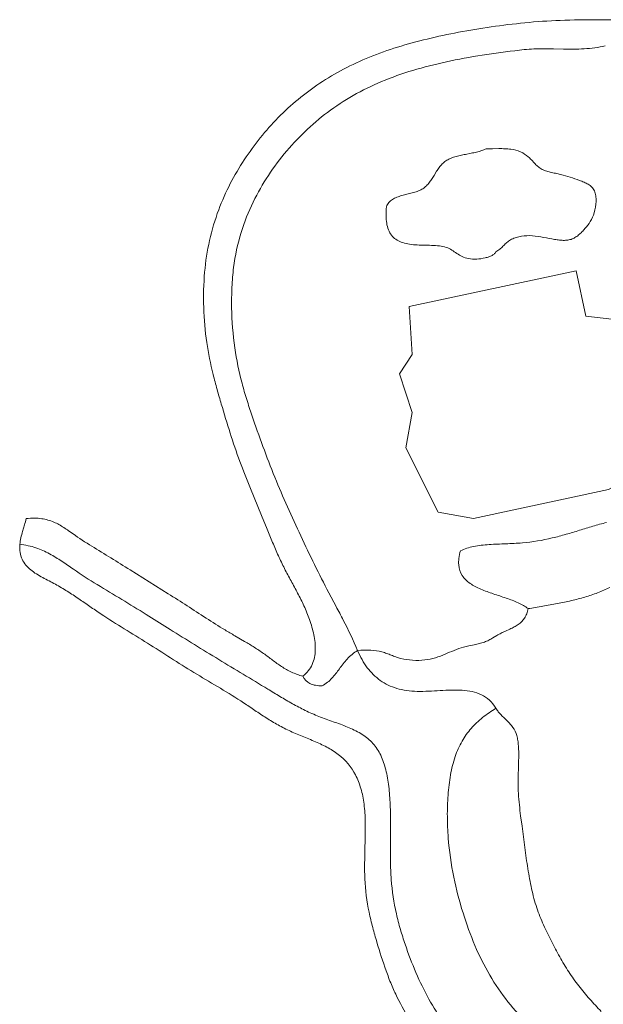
# Model space of a CAD drawing. Header units: millimetres. Extents: x 3808 to 296674, y 522 to 278159.
# Tile 3 of 13: x 3808 to 45807, y 207282 to 278159. Entities that reach past the tile are written whole.
import ezdxf

# ---------------------------------------------------------------- set-up
doc = ezdxf.new("R2010")
doc.units = ezdxf.units.MM
doc.layers.add('03_SMOOTH_PATHS_WATER_BRIDGES', color=7, linetype='CONTINUOUS', lineweight=18)

msp = doc.modelspace()

# ---------------------------------------------------------------- linework, layer by layer
at = {"layer": '03_SMOOTH_PATHS_WATER_BRIDGES'}
for points in [[(45949, 276273, -0.040464), (44426, 276062, -0.012741), (43681, 276036, -0.007207), (42947, 276040), (42224, 276056, 0.004665), (41511, 276067, 0.011009), (40809, 276056, 0.017553), (40118, 276006, 0.010216), (37421, 275655, 0.013682), (34837, 275193, 0.018645), (32388, 274592, 0.025693), (30114, 273816, 0.030411), (28047, 272835, 0.030926), (26184, 271650, 0.060172), (23025, 268711, 0.062789), (20613, 265029, 0.038452), (19744, 262849, 0.04408), (19201, 260323, 0.019402), (19081, 258903, 0.016257), (19061, 257425, 0.030468), (19287, 254529, 0.030153), (19810, 251989, 0.010318), (20149, 250822, 0.005834), (20519, 249685, 0.015312), (22172, 245220, 0.007741), (23081, 243087, 0.005034), (24035, 241000, 0.004661), (25026, 238930, 0.007112), (26051, 236911), (26574, 235929, -0.003692), (27098, 234933, -0.019472), (28125, 232755, 0.073126), (27372, 232134, 0.020954), (27081, 231787, 0.007284), (26816, 231433, -0.007471), (26557, 231085, -0.022604), (26279, 230757, -0.036534), (25960, 230460, -0.045994), (25579, 230208, -0.049249), (25094, 230244, -0.069427), (24699, 230371, -0.181547), (24190, 230903, 0.124667), (24860, 231754, 0.053179), (25019, 232252, 0.042963), (25081, 232781, 0.033369), (25062, 233330, 0.025571), (24976, 233886, 0.034232), (24668, 234972, 0.022587), (24265, 235964, 0.014002), (23810, 236880, 0.00341), (23334, 237761, -0.007732), (22865, 238648, -0.01085), (22425, 239570, -0.006746), (22011, 240525, -0.002965), (21612, 241496), (21216, 242470), (20418, 244402, -0.009235), (19650, 246360, -0.01077), (18955, 248400, -0.005568), (18315, 250494, -0.003635), (18011, 251550, -0.007567), (17726, 252627, -0.024755), (17272, 254916, -0.02756), (17051, 257437, -0.030269), (17117, 259991, -0.066954), (18128, 264475, -0.030405), (18966, 266366, -0.026404), (19972, 268078, -0.04846), (22413, 271109, -0.052182), (25400, 273579, -0.025638), (27116, 274597, -0.024478), (28983, 275464, -0.021155), (30994, 276180, -0.016074), (33135, 276768, -0.01263), (35392, 277252, -0.010841), (37736, 277641, -0.011762), (40156, 277935, -0.014013), (42708, 278112, -0.01031), (45428, 278158, -0.003461), (48193, 278131, -0.002686)], [(46042, 241959, 0.014614), (45048, 241696, 0.004033), (44086, 241403, -0.005052), (43124, 241113, -0.011581), (42135, 240851, -0.038071), (39985, 240498, -0.011123), (38794, 240434, 0.008082), (37595, 240376, 0.012117), (37021, 240322, 0.019061), (36478, 240237, 0.028094), (35978, 240110, 0.039781), (35532, 239931, 0.042802), (35412, 239383, 0.053601), (35401, 238907, 0.124788), (35661, 238143, 0.053341), (35909, 237840, 0.041688), (36222, 237581, 0.030439), (36588, 237357, 0.021101), (36995, 237162, 0.020868), (37888, 236829, -0.001487), (38813, 236524, -0.025115), (39678, 236188, -0.024777), (40060, 235991, -0.035856), (40394, 235764, -0.051082), (40299, 235395, -0.054857), (40145, 235086, -0.097794), (39685, 234619, -0.030964), (39396, 234445, -0.014955), (39085, 234295), (38765, 234152, 0.013807), (38452, 234002, 0.014293), (38156, 233836), (37867, 233662, -0.015879), (37569, 233497, -0.029051), (37247, 233355, -0.025656), (36891, 233247, -0.011288), (36513, 233161), (36129, 233082, 0.01347), (35755, 232994, 0.030551), (35069, 232758, 0.003094), (34419, 232483, -0.02536), (33737, 232231, -0.046337), (32965, 232068, -0.043257), (32084, 232051, -0.045089), (31240, 232177, -0.023675), (30880, 232287, -0.009738), (30551, 232413, 0.007409), (30226, 232539, 0.022803), (29881, 232649, 0.048967), (29071, 232775, 0.040409), (28125, 232755, 0.019472), (27098, 234933, 0.003692), (26574, 235929), (26051, 236911, -0.007112), (25026, 238930, -0.004661), (24035, 241000, -0.005034), (23081, 243087, -0.007741), (22172, 245220, -0.015312), (20519, 249685, -0.005834), (20149, 250822, -0.010318), (19810, 251989, -0.030153), (19287, 254529, -0.030468), (19061, 257425, -0.016257), (19081, 258903, -0.019402), (19201, 260323, -0.04408), (19744, 262849, -0.038452), (20613, 265029, -0.062789), (23025, 268711, -0.060172), (26184, 271650, -0.030926), (28047, 272835, -0.030411), (30114, 273816, -0.025693), (32388, 274592, -0.018645), (34837, 275193, -0.013682), (37421, 275655, -0.010216), (40118, 276006, -0.017553), (40809, 276056, -0.011009), (41511, 276067, -0.004665), (42224, 276056), (42947, 276040, 0.007207), (43681, 276036, 0.012741), (44426, 276062, 0.040464), (45949, 276273, 0.007742)], [(34335, 205919, -0.02471), (33255, 207664, -0.02407), (32327, 209562, -0.020344), (31544, 211605, -0.011358), (31205, 212679, -0.014976), (30916, 213802, -0.037265), (30548, 216260, -0.01439), (30493, 217617, -0.005361), (30490, 219027, 0.002604), (30494, 220445, 0.011083), (30462, 221825, 0.020939), (30348, 223125, 0.033672), (30115, 224304, 0.051523), (29726, 225328, 0.072752), (29144, 226158, 0.037316), (28771, 226492, 0.029679), (28349, 226777, 0.022103), (27889, 227023, 0.015208), (27400, 227241, 0.012384), (26371, 227624, -0.009589), (25337, 228003, -0.018856), (24358, 228437, -0.013726), (23431, 228922, -0.007909), (22537, 229441, -0.001761), (21658, 229975, 0.001411), (19895, 231039, -0.001166), (18133, 232102, -0.003414), (14641, 234260), (12903, 235349, 0.003229), (11154, 236426, -0.001161), (9393, 237490, -0.012859), (7674, 238595, 0.002114), (6838, 239172, 0.024685), (5962, 239709, 0.043381), (4978, 240139, 0.052565), (3819, 240394, -0.030686), (3895, 240863, -0.016406), (4015, 241326), (4153, 241785, 0.011677), (4282, 242245, -0.030206), (4871, 242276, -0.033161), (5391, 242237, -0.065605), (6263, 241993, -0.043834), (6986, 241600, -0.009021), (7319, 241374), (7646, 241143, 0.013527), (8994, 240261, 0.00115), (10377, 239413, -0.002979), (11750, 238553), (13119, 237688), (14494, 236832, -0.003683), (15863, 235969, -0.001003), (17216, 235089, 0.008794), (18587, 234227, 0.00389), (19290, 233814), (19995, 233404, -0.007645), (20689, 232983, -0.01367), (21358, 232537, -0.006016), (22000, 232062, 0.015596), (22653, 231599, 0.035501), (23366, 231196, 0.049373), (24190, 230903, 0.181547), (24699, 230371, 0.069427), (25094, 230244, 0.049249), (25579, 230208, 0.045994), (25960, 230460, 0.036534), (26279, 230757, 0.022604), (26557, 231085, 0.007471), (26816, 231433, -0.007284), (27081, 231787, -0.020954), (27372, 232134, -0.073126), (28125, 232755, 0.028236), (28448, 232092, 0.03318), (28825, 231510, 0.07888), (29758, 230596, 0.081777), (30947, 230026, 0.035989), (31646, 229873, 0.031291), (32419, 229811, 0.01534), (33237, 229822, 0.003541), (34060, 229865, -0.008202), (34868, 229900, -0.021613), (35645, 229887, -0.038291), (36373, 229789, -0.057906), (37033, 229566, -0.073909), (37607, 229178, -0.075042), (38079, 228588, 0.033293), (37115, 227922, 0.043983), (36301, 227147, 0.049983), (35642, 226225, 0.048509), (35145, 225115, 0.037003), (34814, 223799, 0.026), (34632, 222335, 0.020054), (34583, 220800, 0.017203), (34646, 219272, 0.031648), (35043, 216433, 0.025573), (35712, 213865, 0.024766), (36571, 211513, 0.031935), (37639, 209378, 0.034435), (38945, 207467, 0.031642), (40470, 205770, 0.027058)], [(46042, 241959, 0.014614), (45048, 241696, 0.004033), (44086, 241403, -0.005052), (43124, 241113, -0.011581), (42135, 240851, -0.038071), (39985, 240498, -0.011123), (38794, 240434, 0.008082), (37595, 240376, 0.012117), (37021, 240322, 0.019061), (36478, 240237, 0.028094), (35978, 240110, 0.039781), (35532, 239931, 0.042802), (35412, 239383, 0.053601), (35401, 238907, 0.124788), (35661, 238143, 0.053341), (35909, 237840, 0.041688), (36222, 237581, 0.030439), (36588, 237357, 0.021101), (36995, 237162, 0.020868), (37888, 236829, -0.001487), (38813, 236524, -0.025115), (39678, 236188, -0.024777), (40060, 235991, -0.035856), (40394, 235764, 0.002), (41457, 235938, 0.005748), (42498, 236125, 0.009833), (43507, 236339, 0.014374), (44478, 236594, 0.019428), (45401, 236905, 0.024905), (46268, 237285, 0.030443)], [(34335, 205919, -0.02471), (33255, 207664, -0.02407), (32327, 209562, -0.020344), (31544, 211605, -0.011358), (31205, 212679, -0.014976), (30916, 213802, -0.037265), (30548, 216260, -0.01439), (30493, 217617, -0.005361), (30490, 219027, 0.002604), (30494, 220445, 0.011083), (30462, 221825, 0.020939), (30348, 223125, 0.033672), (30115, 224304, 0.051523), (29726, 225328, 0.072752), (29144, 226158, 0.037316), (28771, 226492, 0.029679), (28349, 226777, 0.022103), (27889, 227023, 0.015208), (27400, 227241, 0.012384), (26371, 227624, -0.009589), (25337, 228003, -0.018856), (24358, 228437, -0.013726), (23431, 228922, -0.007909), (22537, 229441, -0.001761), (21658, 229975, 0.001411), (19895, 231039, -0.001166), (18133, 232102, -0.003414), (14641, 234260), (12903, 235349, 0.003229), (11154, 236426, -0.001161), (9393, 237490, -0.012859), (7674, 238595, 0.002114), (6838, 239172, 0.024685), (5962, 239709, 0.043381), (4978, 240139, 0.052565), (3819, 240394, 0.064463), (3835, 239806, 0.070203), (3987, 239314, 0.062901), (4251, 238903, 0.04737), (4602, 238557, 0.031165), (5014, 238260, 0.017187), (5465, 237999, 0.004935), (5928, 237756, -0.007273), (6379, 237517, -0.01393), (7231, 237012, -0.00822), (8052, 236474, -0.002228), (8857, 235922, 0.003827), (9665, 235372, 0.008568), (11325, 234314, -0.001322), (13006, 233277, -0.002438), (14667, 232221, 0.005237), (16335, 231173, 0.002655), (18037, 230157, -0.010042), (19717, 229120, -0.004126), (20532, 228577, 0.004282), (21347, 228033, 0.012506), (22186, 227514, 0.020068), (23072, 227042, 0.014089), (24018, 226629, -0.003304), (24980, 226232, -0.02124), (25904, 225798, -0.042013), (26735, 225271, -0.109874), (27971, 223789, -0.048354), (28360, 222819, -0.040731), (28591, 221692, -0.026236), (28675, 220417, -0.010501), (28666, 219050, 0.001846), (28634, 217660, 0.014776), (28647, 216314, 0.040633), (28955, 213905, 0.013581), (29216, 212808, 0.0073), (29516, 211749, 0.013799), (30178, 209694, 0.011906), (30555, 208712, 0.015696), (30976, 207774, 0.03062), (31963, 206044, 0.018883)], [(46268, 237285, -0.024905), (45401, 236905, -0.019428), (44478, 236594, -0.014374), (43507, 236339, -0.009833), (42498, 236125, -0.005748), (41457, 235938, -0.002), (40394, 235764, -0.051082), (40299, 235395, -0.054857), (40145, 235086, -0.097794), (39685, 234619, -0.030964), (39396, 234445, -0.014955), (39085, 234295), (38765, 234152, 0.013807), (38452, 234002, 0.014293), (38156, 233836), (37867, 233662, -0.015879), (37569, 233497, -0.029051), (37247, 233355, -0.025656), (36891, 233247, -0.011288), (36513, 233161), (36129, 233082, 0.01347), (35755, 232994, 0.030551), (35069, 232758, 0.003094), (34419, 232483, -0.02536), (33737, 232231, -0.046337), (32965, 232068, -0.043257), (32084, 232051, -0.045089), (31240, 232177, -0.023675), (30880, 232287, -0.009738), (30551, 232413, 0.007409), (30226, 232539, 0.022803), (29881, 232649, 0.048967), (29071, 232775, 0.040409), (28125, 232755, 0.028236), (28448, 232092, 0.03318), (28825, 231510, 0.07888), (29758, 230596, 0.081777), (30947, 230026, 0.035989), (31646, 229873, 0.031291), (32419, 229811, 0.01534), (33237, 229822, 0.003541), (34060, 229865, -0.008202), (34868, 229900, -0.021613), (35645, 229887, -0.038291), (36373, 229789, -0.057906), (37033, 229566, -0.073909), (37607, 229178, -0.075042), (38079, 228588, 0.03588), (38252, 228339, 0.022892), (38452, 228112, 0.009596), (38669, 227897), (38890, 227683, -0.016131), (39103, 227459, -0.02861), (39297, 227216, -0.087016), (39579, 226628, -0.028063), (39655, 226271, -0.019871), (39699, 225884, -0.022187), (39720, 225042, -0.005693), (39695, 224153, 0.00861), (39675, 223268, 0.026637), (39767, 221630, 0.006344), (39860, 220858), (39962, 220095), (40161, 218565, 0.006779), (40377, 217052, 0.015074), (40649, 215595, 0.025374), (41019, 214235, 0.025966), (41508, 212994, 0.012109), (42073, 211831, 0.008735), (42671, 210700, 0.017784), (43319, 209618, 0.020575), (44039, 208609, 0.016132), (44825, 207665, 0.009697), (45656, 206767, 0.001481)], [(40470, 205770, -0.031642), (38945, 207467, -0.034435), (37639, 209378, -0.031935), (36571, 211513, -0.024766), (35712, 213865, -0.025573), (35043, 216433, -0.031648), (34646, 219272, -0.017203), (34583, 220800, -0.020054), (34632, 222335, -0.026), (34814, 223799, -0.037003), (35145, 225115, -0.048509), (35642, 226225, -0.049983), (36301, 227147, -0.043983), (37115, 227922, -0.033293), (38079, 228588, 0.03588), (38252, 228339, 0.022892), (38452, 228112, 0.009596), (38669, 227897), (38890, 227683, -0.016131), (39103, 227459, -0.02861), (39297, 227216, -0.087016), (39579, 226628, -0.028063), (39655, 226271, -0.019871), (39699, 225884, -0.022187), (39720, 225042, -0.005693), (39695, 224153, 0.00861), (39675, 223268, 0.026637), (39767, 221630, 0.006344), (39860, 220858), (39962, 220095), (40161, 218565, 0.006779), (40377, 217052, 0.015074), (40649, 215595, 0.025374), (41019, 214235, 0.025966), (41508, 212994, 0.012109), (42073, 211831, 0.008735), (42671, 210700, 0.017784), (43319, 209618, 0.020575), (44039, 208609, 0.016132), (44825, 207665, 0.009697), (45656, 206767, 0.001481)]]:
    msp.add_lwpolyline(points, format="xyb", dxfattribs=at)
msp.add_lwpolyline([(37384, 268866, -0.033371), (37047, 268731, -0.020289), (36678, 268628, -0.009895), (36290, 268544), (35893, 268466, 0.007865), (35501, 268384, 0.017774), (35126, 268286, 0.030049), (34779, 268159, 0.045396), (34473, 267991, 0.04815), (34217, 267776, 0.033876), (33999, 267522, 0.018901), (33807, 267243), (33627, 266952, -0.009184), (33444, 266664, -0.023648), (33246, 266391, -0.038713), (33017, 266148, -0.051956), (32745, 265948, -0.043821), (32421, 265799, -0.02264), (32059, 265687, -0.006006), (31679, 265593, 0.009276), (31301, 265497, 0.02661), (30945, 265379, 0.048962), (30631, 265220, 0.074896), (30379, 265000, 0.089813), (30208, 264699, 0.027993), (30174, 264063, 0.038863), (30217, 263503, 0.054181), (30345, 263027, 0.072027), (30562, 262643, 0.075891), (30873, 262353, 0.060454), (31268, 262149, 0.042989), (31738, 262019, 0.029148), (32271, 261950, 0.013578), (32852, 261927, -0.003586), (33445, 261915, -0.022266), (34009, 261875, -0.050838), (34504, 261769, -0.056874), (34905, 261575, -0.011122), (35262, 261335, 0.037522), (35641, 261109, 0.069587), (36108, 260958, 0.054943), (36696, 260927, 0.045121), (37307, 261013, 0.0282), (37581, 261093, 0.039676), (37812, 261196, 0.064931), (37983, 261318, 0.116158), (38079, 261458, 0.056491), (38353, 261636, 0.025834), (38586, 261850, -0.009085), (38811, 262071, -0.04253), (39062, 262272, -0.049578), (39367, 262428, -0.038795), (39718, 262535, -0.059927), (40502, 262612, -0.037064), (41315, 262527, -0.004854), (42106, 262378, 0.010903), (42481, 262315, 0.022612), (42838, 262279, 0.037259), (43174, 262285, 0.053986), (43485, 262348, 0.054701), (43770, 262477, 0.039627), (44029, 262661, 0.026171), (44267, 262881, 0.014852), (44485, 263120, 0.041285), (44867, 263625, 0.066855), (45150, 264259, 0.062751), (45284, 265076, 0.044595), (45264, 265483, 0.06994), (45165, 265837, 0.086362), (44978, 266108, 0.063278), (44722, 266308, 0.035587), (44419, 266461, 0.012268), (44094, 266589, 0.010177), (43431, 266823, 0.02208), (42734, 267019, 0.005805), (42364, 267099, -0.00855), (41995, 267180, -0.024744), (41645, 267281, -0.045886), (41334, 267421, -0.049138), (41073, 267610, -0.025551), (40846, 267833), (40631, 268067, 0.024391), (40405, 268291, 0.077085), (39859, 268642, 0.071454), (39155, 268836, 0.023954), (38739, 268870, 0.011603), (38294, 268875), (37837, 268868, -0.007071)], format="xyb", close=True, dxfattribs=at)
msp.add_lwpolyline([(43866, 260069), (31829, 257523), (32060, 254051), (31134, 252662), (32060, 249884), (31597, 247338), (33912, 242708), (36458, 242245), (46181, 244329), (48264, 245486), (48264, 251968), (46875, 253125), (46412, 256597), (44560, 256829)], close=True, dxfattribs=at)

doc.saveas('drawing.dxf')
